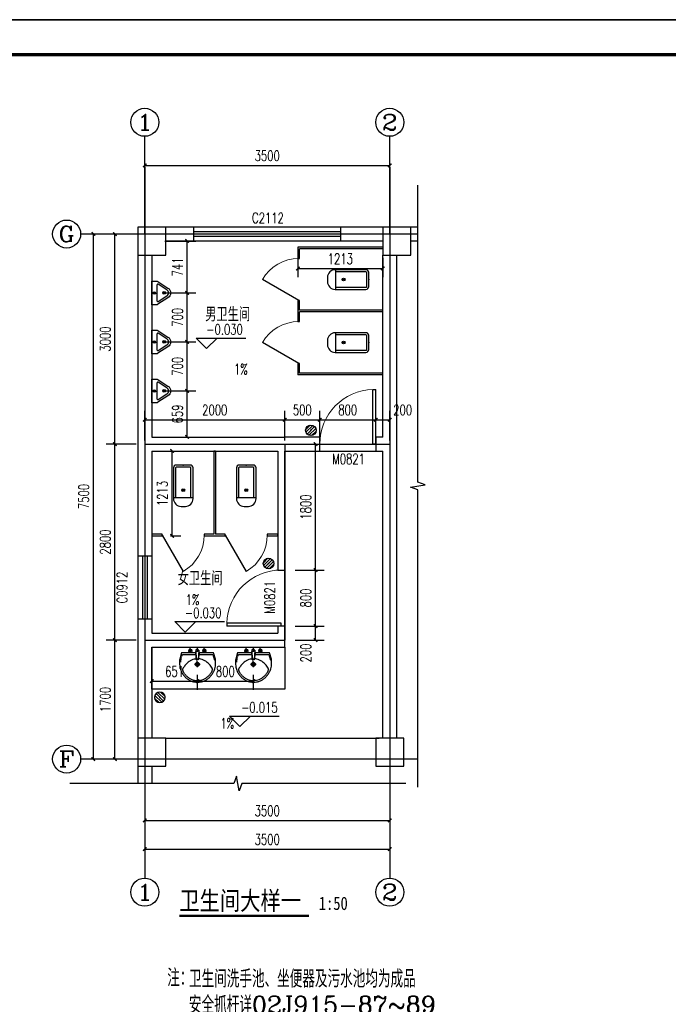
# Model space of a CAD drawing. Header units: inches. Extents: x 224620 to 3435104, y 247406 to 993300.
# Tile 16 of 110: x 272396 to 281661, y 263040 to 277106. Entities that reach past the tile are written whole.
import ezdxf
from ezdxf.enums import TextEntityAlignment as Align

# ---------------------------------------------------------------- set-up
doc = ezdxf.new("R2010")
doc.units = ezdxf.units.IN
doc.header["$MEASUREMENT"] = 0
doc.linetypes.add('CENTER', pattern=[2, 1.25, -0.25, 0.25, -0.25])
doc.linetypes.add('DASH', pattern=[0.35, 0.25, -0.1])
for name, color, linetype in [('AXIS', 3, 'Continuous'), ('AXIS_TEXT', 7, 'Continuous'), ('COLUMN', 9, 'Continuous'), ('DIM_ELEV', 3, 'Continuous'), ('DIM_SYMB', 3, 'Continuous'), ('DOTE', 1, 'CENTER'), ('LATRINE', 6, 'Continuous'), ('LVTRY', 6, 'Continuous'), ('PUB_DIM', 3, 'Continuous'), ('PUB_TEXT', 7, 'Continuous'), ('PUB_TITLE', 4, 'Continuous'), ('WALL', 2, 'Continuous'), ('WINDOW', 4, 'Continuous'), ('WINDOW_TEXT', 7, 'Continuous'), ('x细线', 135, 'Continuous')]:
    doc.layers.add(name, color=color, linetype=linetype)
doc.styles.add('_TCH_AXIS', font='COMPLEX', dxfattribs={"bigfont": 'GBCBIG'})
doc.styles.add('_TCH_DIM', font='SIMPLEX', dxfattribs={"bigfont": 'GBCBIG'})
doc.styles.add('_TCH_DIM_T3', font='SIMPLEX', dxfattribs={"width": 0.705882, "bigfont": 'GBCBIG'})
doc.styles.add('_TCH_LABEL', font='COMPLEX', dxfattribs={"bigfont": 'GBCBIG'})
doc.styles.add('_TCH_WINDOW', font='SIMPLEX', dxfattribs={"height": 3.5, "bigfont": 'GBCBIG'})
doc.styles.add('COMPLEX', font='COMPLEX')
doc.styles.add('HZTXT', font='romans.shx', dxfattribs={"width": 0.7, "height": 500, "bigfont": 'hztxt.shx'})
doc.styles.add('宋体', font='txt', dxfattribs={"width": 0.8})
doc.dimstyles.new('_TCH_ARCH&&50', dxfattribs={"dimtxt": 148.75, "dimasz": 50, "dimexe": 125, "dimexo": 150, "dimgap": 63.125, "dimtad": 1, "dimdec": 0, "dimzin": 0, "dimdsep": 46, "dimtxsty": '_TCH_DIM_T3', "dimblk": 'ARCHTICK', "dimcen": 0.09, "dimclrt": 7, "dimazin": 2, "dimtfac": 1, "dimtdec": 0, "dimtix": 1, "dimtmove": 2, "dimatfit": 3, "dimfxl": 1, "dimtolj": 1, "dimtzin": 0, "dimarcsym": 0})

# ---------------------------------------------------------------- blocks, each defined once
blk = doc.blocks.new('wrtgtg')
at = {"layer": 'PUB_TITLE'}
blk.add_line((-75296, 53559), (8804, 53559), dxfattribs=at)
blk.add_lwpolyline([(-75296, -5841), (8804, -5841), (8804, 53559), (-75296, 53559)], close=True, dxfattribs=at)
at = {"layer": 'PUB_TITLE', "const_width": 100}
blk.add_lwpolyline([(-72796, -4841), (7804, -4841), (7804, 52559), (-72796, 52559)], close=True, dxfattribs=at)
blk = doc.blocks.new('_ArchTick')
at = {"color": 0, "linetype": 'ByBlock', "const_width": 0.4}
blk.add_lwpolyline([(-0.5, -0.5), (0.5, 0.5)], dxfattribs=at)
blk = doc.blocks.new('*D497')
at = {"layer": 'Defpoints', "color": 0}
for p in [(274282, 267899), (274933, 267899), (274933, 267658)]:
    blk.add_point(p, dxfattribs=at)
at = {"layer": 'PUB_DIM', "color": 0, "lineweight": -2}
for p, q in [((274282, 267749), (274282, 267533)), ((274933, 267749), (274933, 267533)), ((274282, 267658), (274933, 267658))]:
    blk.add_line(p, q, dxfattribs=at)
at = {"layer": 'PUB_DIM', "color": 0, "lineweight": -2, "xscale": 50, "yscale": 50, "zscale": 50, "rotation": 180}
blk.add_blockref('_ArchTick', (274282, 267658), dxfattribs=at)
at = {"layer": 'PUB_DIM', "color": 0, "lineweight": -2, "xscale": 50, "yscale": 50, "zscale": 50}
blk.add_blockref('_ArchTick', (274933, 267658), dxfattribs=at)
at = {"layer": 'PUB_DIM', "color": 7, "insert": (274608, 267795), "char_height": 148.8, "attachment_point": 5, "style": '_TCH_DIM_T3'}
blk.add_mtext('\\A1;651', dxfattribs=at)
blk = doc.blocks.new('*D498')
at = {"layer": 'Defpoints', "color": 0}
for p in [(274933, 267899), (275733, 267899), (275733, 267658)]:
    blk.add_point(p, dxfattribs=at)
at = {"layer": 'PUB_DIM', "color": 0, "lineweight": -2}
for p, q in [((274933, 267749), (274933, 267533)), ((275733, 267749), (275733, 267533)), ((274933, 267658), (275733, 267658))]:
    blk.add_line(p, q, dxfattribs=at)
at = {"layer": 'PUB_DIM', "color": 0, "lineweight": -2, "xscale": 50, "yscale": 50, "zscale": 50, "rotation": 180}
blk.add_blockref('_ArchTick', (274933, 267658), dxfattribs=at)
at = {"layer": 'PUB_DIM', "color": 0, "lineweight": -2, "xscale": 50, "yscale": 50, "zscale": 50}
blk.add_blockref('_ArchTick', (275733, 267658), dxfattribs=at)
at = {"layer": 'PUB_DIM', "color": 7, "insert": (275333, 267795), "char_height": 148.8, "attachment_point": 5, "style": '_TCH_DIM_T3'}
blk.add_mtext('\\A1;800', dxfattribs=at)
blk = doc.blocks.new('*D499')
at = {"layer": 'Defpoints', "color": 0}
for p in [(274320, 273944), (274787, 273944), (274320, 273203)]:
    blk.add_point(p, dxfattribs=at)
at = {"layer": 'PUB_DIM', "color": 0, "lineweight": -2}
for p, q in [((274470, 273944), (274912, 273944)), ((274787, 273203), (274787, 273944)), ((274470, 273203), (274912, 273203))]:
    blk.add_line(p, q, dxfattribs=at)
at = {"layer": 'PUB_DIM', "color": 0, "lineweight": -2, "xscale": 50, "yscale": 50, "zscale": 50}
for p, rotation in [((274787, 273944), 90), ((274787, 273203), 270)]:
    blk.add_blockref('_ArchTick', p, dxfattribs=dict(at, rotation=rotation))
at = {"layer": 'PUB_DIM', "color": 7, "insert": (274650, 273573), "char_height": 148.8, "attachment_point": 5, "rotation": 90, "style": '_TCH_DIM_T3'}
blk.add_mtext('\\A1;741', dxfattribs=at)
blk = doc.blocks.new('*D500')
at = {"layer": 'Defpoints', "color": 0}
for p in [(274320, 273203), (274787, 273203), (274320, 272503)]:
    blk.add_point(p, dxfattribs=at)
at = {"layer": 'PUB_DIM', "color": 0, "lineweight": -2}
for p, q in [((274470, 273203), (274912, 273203)), ((274787, 272503), (274787, 273203)), ((274470, 272503), (274912, 272503))]:
    blk.add_line(p, q, dxfattribs=at)
at = {"layer": 'PUB_DIM', "color": 0, "lineweight": -2, "xscale": 50, "yscale": 50, "zscale": 50}
for p, rotation in [((274787, 273203), 90), ((274787, 272503), 270)]:
    blk.add_blockref('_ArchTick', p, dxfattribs=dict(at, rotation=rotation))
at = {"layer": 'PUB_DIM', "color": 7, "insert": (274650, 272853), "char_height": 148.8, "attachment_point": 5, "rotation": 90, "style": '_TCH_DIM_T3'}
blk.add_mtext('\\A1;700', dxfattribs=at)
blk = doc.blocks.new('*D501')
at = {"layer": 'Defpoints', "color": 0}
for p in [(274320, 272503), (274787, 272503), (274320, 271803)]:
    blk.add_point(p, dxfattribs=at)
at = {"layer": 'PUB_DIM', "color": 0, "lineweight": -2}
for p, q in [((274470, 272503), (274912, 272503)), ((274787, 271803), (274787, 272503)), ((274470, 271803), (274912, 271803))]:
    blk.add_line(p, q, dxfattribs=at)
at = {"layer": 'PUB_DIM', "color": 0, "lineweight": -2, "xscale": 50, "yscale": 50, "zscale": 50}
for p, rotation in [((274787, 272503), 90), ((274787, 271803), 270)]:
    blk.add_blockref('_ArchTick', p, dxfattribs=dict(at, rotation=rotation))
at = {"layer": 'PUB_DIM', "color": 7, "insert": (274650, 272153), "char_height": 148.8, "attachment_point": 5, "rotation": 90, "style": '_TCH_DIM_T3'}
blk.add_mtext('\\A1;700', dxfattribs=at)
blk = doc.blocks.new('*D502')
at = {"layer": 'Defpoints', "color": 0}
for p in [(274320, 271803), (274787, 271803), (274320, 271144)]:
    blk.add_point(p, dxfattribs=at)
at = {"layer": 'PUB_DIM', "color": 0, "lineweight": -2}
for p, q in [((274470, 271803), (274912, 271803)), ((274787, 271144), (274787, 271803)), ((274470, 271144), (274912, 271144))]:
    blk.add_line(p, q, dxfattribs=at)
at = {"layer": 'PUB_DIM', "color": 0, "lineweight": -2, "xscale": 50, "yscale": 50, "zscale": 50}
for p, rotation in [((274787, 271803), 90), ((274787, 271144), 270)]:
    blk.add_blockref('_ArchTick', p, dxfattribs=dict(at, rotation=rotation))
at = {"layer": 'PUB_DIM', "color": 7, "insert": (274650, 271473), "char_height": 148.8, "attachment_point": 5, "rotation": 90, "style": '_TCH_DIM_T3'}
blk.add_mtext('\\A1;659', dxfattribs=at)
blk = doc.blocks.new('*D503')
at = {"layer": 'Defpoints', "color": 0}
for p in [(274402, 270944), (274573, 270944), (274402, 269731)]:
    blk.add_point(p, dxfattribs=at)
at = {"layer": 'PUB_DIM', "color": 0, "lineweight": -2}
for p, q in [((274552, 270944), (274698, 270944)), ((274573, 269731), (274573, 270944)), ((274552, 269731), (274698, 269731))]:
    blk.add_line(p, q, dxfattribs=at)
at = {"layer": 'PUB_DIM', "color": 0, "lineweight": -2, "xscale": 50, "yscale": 50, "zscale": 50}
for p, rotation in [((274573, 270944), 90), ((274573, 269731), 270)]:
    blk.add_blockref('_ArchTick', p, dxfattribs=dict(at, rotation=rotation))
at = {"layer": 'PUB_DIM', "color": 7, "insert": (274435, 270337), "char_height": 148.8, "attachment_point": 5, "rotation": 90, "style": '_TCH_DIM_T3'}
blk.add_mtext('\\A1;1213', dxfattribs=at)
blk = doc.blocks.new('*D504')
at = {"layer": 'Defpoints', "color": 0}
for p in [(276370, 273856), (277582, 273856), (277582, 273552)]:
    blk.add_point(p, dxfattribs=at)
at = {"layer": 'PUB_DIM', "color": 0, "lineweight": -2}
for p, q in [((276370, 273706), (276370, 273427)), ((277582, 273706), (277582, 273427)), ((276370, 273552), (277582, 273552))]:
    blk.add_line(p, q, dxfattribs=at)
at = {"layer": 'PUB_DIM', "color": 0, "lineweight": -2, "xscale": 50, "yscale": 50, "zscale": 50, "rotation": 180}
blk.add_blockref('_ArchTick', (276370, 273552), dxfattribs=at)
at = {"layer": 'PUB_DIM', "color": 0, "lineweight": -2, "xscale": 50, "yscale": 50, "zscale": 50}
blk.add_blockref('_ArchTick', (277582, 273552), dxfattribs=at)
at = {"layer": 'PUB_DIM', "color": 7, "insert": (276976, 273690), "char_height": 148.8, "attachment_point": 5, "style": '_TCH_DIM_T3'}
blk.add_mtext('\\A1;1213', dxfattribs=at)
blk = doc.blocks.new('*D505')
at = {"layer": 'Defpoints', "color": 0}
for p in [(276182, 268444), (276621, 268444), (276182, 268244)]:
    blk.add_point(p, dxfattribs=at)
at = {"layer": 'PUB_DIM', "color": 0, "lineweight": -2}
for p, q in [((276332, 268444), (276746, 268444)), ((276621, 268244), (276621, 268444)), ((276332, 268244), (276746, 268244))]:
    blk.add_line(p, q, dxfattribs=at)
at = {"layer": 'PUB_DIM', "color": 0, "lineweight": -2, "xscale": 50, "yscale": 50, "zscale": 50}
for p, rotation in [((276621, 268444), 90), ((276621, 268244), 270)]:
    blk.add_blockref('_ArchTick', p, dxfattribs=dict(at, rotation=rotation))
at = {"layer": 'PUB_DIM', "color": 7, "insert": (276483, 268059), "char_height": 148.8, "attachment_point": 5, "rotation": 90, "style": '_TCH_DIM_T3'}
blk.add_mtext('\\A1;200', dxfattribs=at)
blk = doc.blocks.new('*D506')
at = {"layer": 'Defpoints', "color": 0}
for p in [(276182, 269244), (276621, 269244), (276182, 268444)]:
    blk.add_point(p, dxfattribs=at)
at = {"layer": 'PUB_DIM', "color": 0, "lineweight": -2}
for p, q in [((276332, 269244), (276746, 269244)), ((276621, 268444), (276621, 269244)), ((276332, 268444), (276746, 268444))]:
    blk.add_line(p, q, dxfattribs=at)
at = {"layer": 'PUB_DIM', "color": 0, "lineweight": -2, "xscale": 50, "yscale": 50, "zscale": 50}
for p, rotation in [((276621, 269244), 90), ((276621, 268444), 270)]:
    blk.add_blockref('_ArchTick', p, dxfattribs=dict(at, rotation=rotation))
at = {"layer": 'PUB_DIM', "color": 7, "insert": (276483, 268844), "char_height": 148.8, "attachment_point": 5, "rotation": 90, "style": '_TCH_DIM_T3'}
blk.add_mtext('\\A1;800', dxfattribs=at)
blk = doc.blocks.new('*D507')
at = {"layer": 'Defpoints', "color": 0}
for p in [(276182, 271044), (276621, 271044), (276182, 269244)]:
    blk.add_point(p, dxfattribs=at)
at = {"layer": 'PUB_DIM', "color": 0, "lineweight": -2}
for p, q in [((276332, 271044), (276746, 271044)), ((276621, 269244), (276621, 271044)), ((276332, 269244), (276746, 269244))]:
    blk.add_line(p, q, dxfattribs=at)
at = {"layer": 'PUB_DIM', "color": 0, "lineweight": -2, "xscale": 50, "yscale": 50, "zscale": 50}
for p, rotation in [((276621, 271044), 90), ((276621, 269244), 270)]:
    blk.add_blockref('_ArchTick', p, dxfattribs=dict(at, rotation=rotation))
at = {"layer": 'PUB_DIM', "color": 7, "insert": (276483, 270144), "char_height": 148.8, "attachment_point": 5, "rotation": 90, "style": '_TCH_DIM_T3'}
blk.add_mtext('\\A1;1800', dxfattribs=at)
blk = doc.blocks.new('*D508')
at = {"layer": 'Defpoints', "color": 0}
for p in [(273755, 274044), (274208, 274044), (274208, 271044)]:
    blk.add_point(p, dxfattribs=at)
at = {"layer": 'PUB_DIM', "color": 0, "lineweight": -2}
for p, q in [((274058, 274044), (273630, 274044)), ((273755, 271044), (273755, 274044)), ((274058, 271044), (273630, 271044))]:
    blk.add_line(p, q, dxfattribs=at)
at = {"layer": 'PUB_DIM', "color": 0, "lineweight": -2, "xscale": 50, "yscale": 50, "zscale": 50}
for p, rotation in [((273755, 274044), 90), ((273755, 271044), 270)]:
    blk.add_blockref('_ArchTick', p, dxfattribs=dict(at, rotation=rotation))
at = {"layer": 'PUB_DIM', "color": 7, "insert": (273618, 272544), "char_height": 148.8, "attachment_point": 5, "rotation": 90, "style": '_TCH_DIM_T3'}
blk.add_mtext('\\A1;3000', dxfattribs=at)
blk = doc.blocks.new('*D509')
at = {"layer": 'Defpoints', "color": 0}
for p in [(273755, 271044), (274208, 271044), (274208, 268244)]:
    blk.add_point(p, dxfattribs=at)
at = {"layer": 'PUB_DIM', "color": 0, "lineweight": -2}
for p, q in [((274058, 271044), (273630, 271044)), ((273755, 268244), (273755, 271044)), ((274058, 268244), (273630, 268244))]:
    blk.add_line(p, q, dxfattribs=at)
at = {"layer": 'PUB_DIM', "color": 0, "lineweight": -2, "xscale": 50, "yscale": 50, "zscale": 50}
for p, rotation in [((273755, 271044), 90), ((273755, 268244), 270)]:
    blk.add_blockref('_ArchTick', p, dxfattribs=dict(at, rotation=rotation))
at = {"layer": 'PUB_DIM', "color": 7, "insert": (273618, 269644), "char_height": 148.8, "attachment_point": 5, "rotation": 90, "style": '_TCH_DIM_T3'}
blk.add_mtext('\\A1;2800', dxfattribs=at)
blk = doc.blocks.new('*D510')
at = {"layer": 'Defpoints', "color": 0}
for p in [(273755, 268244), (274208, 268244), (274208, 266544)]:
    blk.add_point(p, dxfattribs=at)
at = {"layer": 'PUB_DIM', "color": 0, "lineweight": -2}
for p, q in [((274058, 268244), (273630, 268244)), ((273755, 266544), (273755, 268244)), ((274058, 266544), (273630, 266544))]:
    blk.add_line(p, q, dxfattribs=at)
at = {"layer": 'PUB_DIM', "color": 0, "lineweight": -2, "xscale": 50, "yscale": 50, "zscale": 50}
for p, rotation in [((273755, 268244), 90), ((273755, 266544), 270)]:
    blk.add_blockref('_ArchTick', p, dxfattribs=dict(at, rotation=rotation))
at = {"layer": 'PUB_DIM', "color": 7, "insert": (273618, 267394), "char_height": 148.8, "attachment_point": 5, "rotation": 90, "style": '_TCH_DIM_T3'}
blk.add_mtext('\\A1;1700', dxfattribs=at)
blk = doc.blocks.new('*D511')
at = {"layer": 'Defpoints', "color": 0}
for p in [(276182, 271392), (274182, 270944), (276182, 270944)]:
    blk.add_point(p, dxfattribs=at)
at = {"layer": 'PUB_DIM', "color": 0, "lineweight": -2}
for p, q in [((274182, 271094), (274182, 271517)), ((276182, 271094), (276182, 271517)), ((274182, 271392), (276182, 271392))]:
    blk.add_line(p, q, dxfattribs=at)
at = {"layer": 'PUB_DIM', "color": 0, "lineweight": -2, "xscale": 50, "yscale": 50, "zscale": 50, "rotation": 180}
blk.add_blockref('_ArchTick', (274182, 271392), dxfattribs=at)
at = {"layer": 'PUB_DIM', "color": 0, "lineweight": -2, "xscale": 50, "yscale": 50, "zscale": 50}
blk.add_blockref('_ArchTick', (276182, 271392), dxfattribs=at)
at = {"layer": 'PUB_DIM', "color": 7, "insert": (275182, 271530), "char_height": 148.8, "attachment_point": 5, "style": '_TCH_DIM_T3'}
blk.add_mtext('\\A1;2000', dxfattribs=at)
blk = doc.blocks.new('*D512')
at = {"layer": 'Defpoints', "color": 0}
for p in [(276682, 271392), (276182, 270944), (276682, 270944)]:
    blk.add_point(p, dxfattribs=at)
at = {"layer": 'PUB_DIM', "color": 0, "lineweight": -2}
for p, q in [((276182, 271094), (276182, 271517)), ((276682, 271094), (276682, 271517)), ((276182, 271392), (276682, 271392))]:
    blk.add_line(p, q, dxfattribs=at)
at = {"layer": 'PUB_DIM', "color": 0, "lineweight": -2, "xscale": 50, "yscale": 50, "zscale": 50, "rotation": 180}
blk.add_blockref('_ArchTick', (276182, 271392), dxfattribs=at)
at = {"layer": 'PUB_DIM', "color": 0, "lineweight": -2, "xscale": 50, "yscale": 50, "zscale": 50}
blk.add_blockref('_ArchTick', (276682, 271392), dxfattribs=at)
at = {"layer": 'PUB_DIM', "color": 7, "insert": (276432, 271530), "char_height": 148.8, "attachment_point": 5, "style": '_TCH_DIM_T3'}
blk.add_mtext('\\A1;500', dxfattribs=at)
blk = doc.blocks.new('*D513')
at = {"layer": 'Defpoints', "color": 0}
for p in [(277482, 271392), (276682, 270944), (277482, 270944)]:
    blk.add_point(p, dxfattribs=at)
at = {"layer": 'PUB_DIM', "color": 0, "lineweight": -2}
for p, q in [((276682, 271094), (276682, 271517)), ((277482, 271094), (277482, 271517)), ((276682, 271392), (277482, 271392))]:
    blk.add_line(p, q, dxfattribs=at)
at = {"layer": 'PUB_DIM', "color": 0, "lineweight": -2, "xscale": 50, "yscale": 50, "zscale": 50, "rotation": 180}
blk.add_blockref('_ArchTick', (276682, 271392), dxfattribs=at)
at = {"layer": 'PUB_DIM', "color": 0, "lineweight": -2, "xscale": 50, "yscale": 50, "zscale": 50}
blk.add_blockref('_ArchTick', (277482, 271392), dxfattribs=at)
at = {"layer": 'PUB_DIM', "color": 7, "insert": (277082, 271530), "char_height": 148.8, "attachment_point": 5, "style": '_TCH_DIM_T3'}
blk.add_mtext('\\A1;800', dxfattribs=at)
blk = doc.blocks.new('*D514')
at = {"layer": 'Defpoints', "color": 0}
for p in [(277682, 271392), (277482, 270944), (277682, 270944)]:
    blk.add_point(p, dxfattribs=at)
at = {"layer": 'PUB_DIM', "color": 0, "lineweight": -2}
for p, q in [((277482, 271094), (277482, 271517)), ((277682, 271094), (277682, 271517)), ((277482, 271392), (277682, 271392))]:
    blk.add_line(p, q, dxfattribs=at)
at = {"layer": 'PUB_DIM', "color": 0, "lineweight": -2, "xscale": 50, "yscale": 50, "zscale": 50, "rotation": 180}
blk.add_blockref('_ArchTick', (277482, 271392), dxfattribs=at)
at = {"layer": 'PUB_DIM', "color": 0, "lineweight": -2, "xscale": 50, "yscale": 50, "zscale": 50}
blk.add_blockref('_ArchTick', (277682, 271392), dxfattribs=at)
at = {"layer": 'PUB_DIM', "color": 7, "insert": (277867, 271530), "char_height": 148.8, "attachment_point": 5, "style": '_TCH_DIM_T3'}
blk.add_mtext('\\A1;200', dxfattribs=at)
blk = doc.blocks.new('*D515')
at = {"layer": 'AXIS', "color": 0, "lineweight": -2}
for p, q in [((274182, 266112), (274182, 265541)), ((277682, 266112), (277682, 265541)), ((274182, 265666), (277682, 265666))]:
    blk.add_line(p, q, dxfattribs=at)
at = {"layer": 'Defpoints', "color": 0}
for p in [(274182, 266262), (277682, 266262), (277682, 265666)]:
    blk.add_point(p, dxfattribs=at)
at = {"layer": 'AXIS', "color": 0, "lineweight": -2, "xscale": 50, "yscale": 50, "zscale": 50, "rotation": 180}
blk.add_blockref('_ArchTick', (274182, 265666), dxfattribs=at)
at = {"layer": 'AXIS', "color": 0, "lineweight": -2, "xscale": 50, "yscale": 50, "zscale": 50}
blk.add_blockref('_ArchTick', (277682, 265666), dxfattribs=at)
at = {"layer": 'AXIS', "color": 7, "insert": (275932, 265804), "char_height": 148.8, "attachment_point": 5, "style": '_TCH_DIM_T3'}
blk.add_mtext('\\A1;3500', dxfattribs=at)
blk = doc.blocks.new('*D516')
at = {"layer": 'AXIS', "color": 0, "lineweight": -2}
for p, q in [((274182, 265703), (274182, 265133)), ((277682, 265703), (277682, 265133)), ((274182, 265258), (277682, 265258))]:
    blk.add_line(p, q, dxfattribs=at)
at = {"layer": 'Defpoints', "color": 0}
for p in [(274182, 265853), (277682, 265853), (277682, 265258)]:
    blk.add_point(p, dxfattribs=at)
at = {"layer": 'AXIS', "color": 0, "lineweight": -2, "xscale": 50, "yscale": 50, "zscale": 50, "rotation": 180}
blk.add_blockref('_ArchTick', (274182, 265258), dxfattribs=at)
at = {"layer": 'AXIS', "color": 0, "lineweight": -2, "xscale": 50, "yscale": 50, "zscale": 50}
blk.add_blockref('_ArchTick', (277682, 265258), dxfattribs=at)
at = {"layer": 'AXIS', "color": 7, "insert": (275932, 265395), "char_height": 148.8, "attachment_point": 5, "style": '_TCH_DIM_T3'}
blk.add_mtext('\\A1;3500', dxfattribs=at)
blk = doc.blocks.new('*D517')
at = {"layer": 'Defpoints', "color": 0}
for p in [(273448, 274044), (273901, 274044), (273901, 266544)]:
    blk.add_point(p, dxfattribs=at)
at = {"layer": 'PUB_DIM', "color": 0, "lineweight": -2}
for p, q in [((273751, 274044), (273323, 274044)), ((273448, 266544), (273448, 274044)), ((273751, 266544), (273323, 266544))]:
    blk.add_line(p, q, dxfattribs=at)
at = {"layer": 'PUB_DIM', "color": 0, "lineweight": -2, "xscale": 50, "yscale": 50, "zscale": 50}
for p, rotation in [((273448, 274044), 90), ((273448, 266544), 270)]:
    blk.add_blockref('_ArchTick', p, dxfattribs=dict(at, rotation=rotation))
at = {"layer": 'PUB_DIM', "color": 7, "insert": (273311, 270294), "char_height": 148.8, "attachment_point": 5, "rotation": 90, "style": '_TCH_DIM_T3'}
blk.add_mtext('\\A1;7500', dxfattribs=at)
blk = doc.blocks.new('*D518')
at = {"layer": 'AXIS', "color": 0, "lineweight": -2}
for p, q in [((274182, 274579), (274182, 275150)), ((277682, 274579), (277682, 275150)), ((274182, 275025), (277682, 275025))]:
    blk.add_line(p, q, dxfattribs=at)
at = {"layer": 'Defpoints', "color": 0}
for p in [(277682, 275025), (274182, 274429), (277682, 274429)]:
    blk.add_point(p, dxfattribs=at)
at = {"layer": 'AXIS', "color": 0, "lineweight": -2, "xscale": 50, "yscale": 50, "zscale": 50, "rotation": 180}
blk.add_blockref('_ArchTick', (274182, 275025), dxfattribs=at)
at = {"layer": 'AXIS', "color": 0, "lineweight": -2, "xscale": 50, "yscale": 50, "zscale": 50}
blk.add_blockref('_ArchTick', (277682, 275025), dxfattribs=at)
at = {"layer": 'AXIS', "color": 7, "insert": (275932, 275162), "char_height": 148.8, "attachment_point": 5, "style": '_TCH_DIM_T3'}
blk.add_mtext('\\A1;3500', dxfattribs=at)
blk = doc.blocks.new('_AXISO')
blk.add_circle((0, 0), 0.5)
at = {"layer": 'AXIS_TEXT', "style": 'COMPLEX', "width": 1.041667}
blk.add_attdef('A', text='', height=0.56, dxfattribs=at).set_placement((-0.25, -0.28), (0.25, -0.28), align=Align.FIT)
blk = doc.blocks.new('$DorLib2D$00000001')
for p, q in [((0.45, 0.975), (0.5, 0.975)), ((0.45, 0), (0.45, 0.975)), ((0.5, 0), (0.5, 0.975)), ((0.5, 0), (0.45, 0))]:
    blk.add_line(p, q)
at = {"lineweight": 13}
blk.add_arc((0.475, 0), 0.975, 91.4693, 180, dxfattribs=at)
blk = doc.blocks.new('$lvtry$00000200')
at = {"color": 0}
for p, q in [((-110, -40, 0), (-110, -470, 0)), ((100, -30, 0), (-100, -30, 0)), ((110, -470, 0), (110, -40, 0))]:
    blk.add_line(p, q, dxfattribs=at)
at = {"color": 0, "elevation": 0}
blk.add_lwpolyline([(100, 0), (-100, 0, 0.414214), (-140, -40), (-140, -480, 0.414214), (-30, -590), (30, -590, 0.414214), (140, -480), (140, -40, 0.414214)], format="xyb", close=True, dxfattribs=at)
blk.add_lwpolyline([(140, -470), (-140, -470)], dxfattribs=at)
at = {"color": 0}
blk.add_circle((0, -359, 0), 20, dxfattribs=at)
for centre, start, end in [((-100, -40, 0), 90, 180), ((100, -40, 0), 0, 90)]:
    blk.add_arc(centre, 10, start, end, dxfattribs=at)
for p in [(0, 0), (0, -359, 0)]:
    blk.add_point(p, dxfattribs=at)
blk = doc.blocks.new('$TCHSYS$APDOOR2D')
blk.add_line((0.5, 0), (0, 0.866))
at = {"lineweight": 13}
blk.add_arc((0.5, 0), 1, 120, 180, dxfattribs=at)
blk = doc.blocks.new('$lvtry$00000219')
at = {"color": 0}
for p, q in [((-124, -91, 0), (-43, -216, 0)), ((-116, -76, 0), (116, -76, 0)), ((43, -216, 0), (124, -91, 0))]:
    blk.add_line(p, q, dxfattribs=at)
at = {"color": 0, "elevation": 0}
blk.add_lwpolyline([(69, -231, -0.57735), (-69, -231), (-162, -88, -0.145378), (-170, -61), (-170, 0), (170, 0), (170, -61, -0.145378), (162, -88)], format="xyb", close=True, dxfattribs=at)
at = {"color": 0}
for centre, radius in [((0, -38, 0), 17.7), ((0, -177, 0), 20)]:
    blk.add_circle(centre, radius, dxfattribs=at)
for centre, radius, start, end in [((-116, -86, 0), 10, 90, 213.0863), ((116, -86, 0), 10, 326.9137, 90), ((0, -191, 0), 50, 210, 330)]:
    blk.add_arc(centre, radius, start, end, dxfattribs=at)
for p in [(0, -38, 0), (0, -177, 0)]:
    blk.add_point(p, dxfattribs=at)
blk = doc.blocks.new('$lvtry$00000192')
for p, q in [((-108, -66, 0), (-109, 3, 0)), ((111, -66, 0), (110, 4, 0)), ((-256, -140, 0), (-246, -114, 0)), ((-236, -86, 0), (-246, -114, 0)), ((-234, -86, 0), (-26, -86, 0)), ((-143, -32, 0), (-74, -31, 0)), ((-29, -62, 0), (-28, -68, 0)), ((-28, -68, 0), (-17, -160, 0)), ((-23, -21, 0), (-17, -160, 0)), ((-22, -40, 0), (1, -40, 0)), ((23, -40, 0), (1, -40, 0)), ((25, -22, 0), (15, -161, 0)), ((30, -62, 0), (15, -161, 0)), ((26, -86, 0), (244, -86, 0)), ((76, -31, 0), (145, -31, 0)), ((244, -86, 0), (272, -164, 0)), ((244, -86, 0), (264, -140, 0)), ((-256, -140, 0), (-264, -185, 0)), ((-264, -185, 0), (-264, -190, 0)), ((-42, -220, 0), (44, -219, 0)), ((-17, -151, 0), (-1, -151, 0)), ((-17, -160, 0), (-1, -160, 0)), ((16, -151, 0), (-1, -151, 0)), ((15, -161, 0), (-1, -160, 0)), ((1, -263, 0), (0, -177, 0))]:
    blk.add_line(p, q)
at = {"elevation": 0}
blk.add_lwpolyline([(-29, -62), (-249, -62), (-276, -148, 0.044851), (-281, -206, 0.06689), (-276, -244, 0.023023), (-257, -305, 0.044853), (-243, -334, 0.043799), (-214, -374, 0.044001), (-179, -408, 0.042834), (-139, -435, 0.043018), (-94, -456, 0.042273), (-46, -468, 0.042347), (3, -472, 0.04234), (52, -468, 0.042268), (100, -456, 0.043003), (145, -436, 0.042821), (186, -409, 0.043985), (221, -375, 0.043782), (250, -335, 0.044843), (274, -286, 0.059205), (284, -246, 0.030672), (287, -189, 0.04375), (284, -150), (284, -150), (284, -148), (256, -62), (30, -62), (30, -59), (25, -22), (1, -21), (-23, -21), (-29, -58)], format="xyb", close=True, dxfattribs=at)
for centre, radius in [((-108, -32, 0), 23.8), ((-108, -32, 0), 14.2), ((110, -31, 0), 23.8), ((110, -31, 0), 14.2), ((1, -220, 0), 28.5), ((1, -220, 0), 19)]:
    blk.add_circle(centre, radius)
for centre, radius, start, end in [((0, -10, 0), 6.83, 79.8328, 278.7823), ((2, -10, 0), 6.83, 259.8328, 98.7823), ((7, -422, 0), 271, 137.4608, 149.5466), ((186, -586, 0), 514, 131.4907, 137.4608), ((-23, -350, 0), 199, 122.0285, 131.4907), ((-5, -378, 0), 232, 111.757, 122.0285), ((8, -413, 0), 269, 102.1867, 111.757), ((-38, -199, 0), 51, 92.3066, 102.1867), ((-31, -377, 0), 229, 87.3151, 92.3066), ((42, -362, 0), 216, 92.3066, 95.9177), ((35, -183, 0), 37.4, 84.4115, 92.3066), ((19, -341, 0), 196, 72.8891, 84.4115), ((-5, -420, 0), 279, 63.1741, 72.8891), ((42, -328, 0), 175, 53.2408, 63.1741), ((-199, -650, 0), 577, 47.667, 53.2408), ((6, -425, 0), 273, 33.1938, 47.667), ((-208, -295, 0), 22, 149.5466, 185.8883), ((-197, -294, 0), 33.4, 185.8883, 200.4186), ((-121, -266, 0), 114, 200.4186, 208.9861), ((-48, -226, 0), 198, 208.9861, 220.7228), ((9, -177, 0), 272, 220.7228, 230.792), ((2, -185, 0), 262, 230.792, 240.6116), ((5, -185, 0), 262, 299.0751, 308.8916), ((6, -186, 0), 261, 308.8916, 318.9572), ((31, -208, 0), 228, 318.9572, 329.6928), ((131, -266, 0), 112, 329.6928, 339.2553), ((211, -291, 0), 27.9, 352.9103, 33.1938), ((189, -288, 0), 49.9, 339.2553, 352.9103), ((2, -186, 0), 261, 240.6116, 250.459), ((4, -179, 0), 268, 250.459, 260.1468), ((4, -180, 0), 267, 260.1468, 269.8461), ((4, -180, 0), 267, 269.8461, 279.544), ((4, -179, 0), 268, 279.544, 289.2308), ((6, -186, 0), 261, 289.2308, 299.0751)]:
    blk.add_arc(centre, radius, start, end)
for p in [(1, -40, 0), (1, -220, 0)]:
    blk.add_point(p)
blk = doc.blocks.new('$lvtry$00000171')
for p, q in [((-74, 11), (-11, 74)), ((-70, -27), (27, 70)), ((-53, -53), (53, 53)), ((-27, -70), (70, 27)), ((11, -74), (74, -11))]:
    blk.add_line(p, q)
blk.add_circle((0, 0), 75)
blk.add_point((0, 0))

msp = doc.modelspace()

# ---------------------------------------------------------------- linework, layer by layer
at = {"layer": 'AXIS'}
for p, q in [((274182.4, 274039.4, 0), (274182.4, 275439.6, 0)), ((277682.4, 274039.4, 0), (277682.4, 275439.6, 0)), ((274240, 274043.7), (273266.2, 274043.7)), ((274240, 266543.7), (273266.2, 266543.7)), ((274182.4, 266242.6, 0), (274182.4, 264842.5, 0)), ((277682.4, 266242.6, 0), (277682.4, 264842.5, 0))]:
    msp.add_line(p, q, dxfattribs=at)
for centre in [(274182.4, 275639.6), (277682.4, 275639.6), (274182.4, 264642.5), (277682.4, 264642.5)]:
    msp.add_circle(centre, 200, dxfattribs=at)
at = {"layer": 'COLUMN'}
for p, q in [((274482.4, 274143.7), (274082.4, 274143.7)), ((274082.4, 274143.7), (274082.4, 273743.7)), ((274482.4, 273743.7), (274482.4, 274143.7)), ((277982.4, 274143.7), (277582.4, 274143.7)), ((277582.4, 274143.7), (277582.4, 273743.7)), ((277982.4, 273743.7), (277982.4, 274143.7)), ((274082.4, 273743.7), (274482.4, 273743.7)), ((277582.4, 273743.7), (277982.4, 273743.7)), ((274482.4, 266843.7), (274082.4, 266843.7)), ((274082.4, 266843.7), (274082.4, 266443.7)), ((274482.4, 266443.7), (274482.4, 266843.7)), ((277882.4, 266843.7), (277482.4, 266843.7)), ((277482.4, 266843.7), (277482.4, 266443.7)), ((277882.4, 266443.7), (277882.4, 266843.7)), ((274082.4, 266443.7), (274482.4, 266443.7)), ((277482.4, 266443.7), (277882.4, 266443.7))]:
    msp.add_line(p, q, dxfattribs=at)
at = {"layer": 'DIM_ELEV'}
for p, q in [((275064.8, 272407.2), (274914.8, 272557.2)), ((274914.8, 272557.2), (275626.9, 272557.2)), ((275064.8, 272407.2), (275214.8, 272557.2)), ((274759.5, 268357.7), (274609.5, 268507.7)), ((274609.5, 268507.7), (275321.6, 268507.7)), ((274759.5, 268357.7), (274909.5, 268507.7)), ((275541.3, 267007.1), (275391.3, 267157.1)), ((275391.3, 267157.1), (276103.3, 267157.1)), ((275541.3, 267007.1), (275691.3, 267157.1))]:
    msp.add_line(p, q, dxfattribs=at)
at = {"layer": 'DIM_SYMB'}
for points in [[(278082.4, 266143.7), (278082.4, 270387.5), (277977.4, 270425.7), (278187.4, 270462.7), (278082.4, 270500), (278082.4, 274743.7)], [(277913.4, 266193.7), (275568, 266193.7), (275529.8, 266088.7), (275492.8, 266298.7), (275455.5, 266193.7), (273110.1, 266193.7)]]:
    msp.add_lwpolyline(points, dxfattribs=at)
for points in [[(275712.9, 272116.9, 0, 0, 0), (276072.6, 271814.1, 40, 0, 0), (276187.3, 271717.5, 0, 0, 0)], [(274974.3, 268897.8, 0, 0, 0), (275279.9, 269013.5, 40, 0, 0), (275420.2, 269066.6, 0, 0, 0)], [(275178.4, 267027.4, 0, 0, 0), (274688.4, 267265, 40, 0, 0), (274553.4, 267330.4, 0, 0, 0)]]:
    msp.add_lwpolyline(points, format="xyseb", dxfattribs=at)
at = {"layer": 'DIM_SYMB', "const_width": 35}
msp.add_lwpolyline([(274675, 264303.5), (276529, 264303.5)], dxfattribs=at)
at = {"layer": 'DOTE'}
for p, q in [((274182.4, 275000.8, 0), (274182.4, 265320.4, 0)), ((277682.4, 275000.8, 0), (277682.4, 265320.4, 0)), ((278082.4, 274043.7, 0), (273283.9, 274043.7, 0)), ((274182.4, 271043.7), (277682.4, 271043.7)), ((276182.4, 271043.7), (276182.4, 268243.7)), ((274182.4, 268243.7), (276182.4, 268243.7)), ((278082.4, 266543.7, 0), (273283.9, 266543.7, 0))]:
    msp.add_line(p, q, dxfattribs=at)
at = {"layer": 'LATRINE'}
for p, q in [((277582.4, 273856.2), (276369.9, 273856.2)), ((276369.9, 273856.2), (276369.9, 273693.7)), ((277582.4, 273831.2), (276394.9, 273831.2)), ((276394.9, 273693.7), (276394.9, 273831.2)), ((276369.9, 273693.7), (276394.9, 273693.7)), ((276394.9, 273093.7), (276369.9, 273093.7)), ((276369.9, 273093.7), (276369.9, 272943.7)), ((276394.9, 272956.2), (276394.9, 273093.7)), ((276369.9, 272943.7), (276369.9, 272793.7)), ((277582.4, 272956.2), (276394.9, 272956.2)), ((277582.4, 272931.2), (276394.9, 272931.2)), ((276394.9, 272793.7), (276394.9, 272931.2)), ((277582.4, 272931.2), (277582.4, 272956.2)), ((276369.9, 272793.7), (276394.9, 272793.7)), ((276394.9, 272193.7), (276369.9, 272193.7)), ((276369.9, 272193.7), (276369.9, 272031.2)), ((276394.9, 272056.2), (276394.9, 272193.7)), ((277582.4, 272031.2), (276369.9, 272031.2)), ((277582.4, 272056.2), (276394.9, 272056.2)), ((277582.4, 272031.2), (277582.4, 272056.2)), ((275169.9, 270943.7), (275169.9, 269756.2)), ((275194.9, 270943.7), (275169.9, 270943.7)), ((275194.9, 270943.7), (275194.9, 269756.2)), ((274432.4, 269756.2), (274282.4, 269756.2)), ((274282.4, 269756.2), (274282.4, 269731.2)), ((274282.4, 269731.2), (274432.4, 269731.2)), ((274432.4, 269731.2), (274432.4, 269756.2)), ((275169.9, 269756.2), (275032.4, 269756.2)), ((275032.4, 269756.2), (275032.4, 269731.2)), ((275032.4, 269731.2), (275182.4, 269731.2)), ((275182.4, 269731.2), (275332.4, 269731.2)), ((275332.4, 269756.2), (275194.9, 269756.2)), ((275332.4, 269731.2), (275332.4, 269756.2)), ((276082.4, 269756.2), (275932.4, 269756.2)), ((275932.4, 269756.2), (275932.4, 269731.2)), ((275932.4, 269731.2), (276082.4, 269731.2)), ((276082.4, 269731.2), (276082.4, 269756.2))]:
    msp.add_line(p, q, dxfattribs=at)
at = {"layer": 'LVTRY'}
msp.add_lwpolyline([(274282.4, 268143.7), (276182.4, 268143.7), (276182.4, 267543.7), (274282.4, 267543.7)], close=True, dxfattribs=at)
at = {"layer": 'WALL'}
for p, q in [((277582.4, 274143.7), (274482.4, 274143.7)), ((278082.4, 274143.7), (277982.4, 274143.7)), ((278082.4, 273943.7), (278082.4, 274143.7)), ((277582.4, 273943.7), (274482.4, 273943.7)), ((278082.4, 273943.7), (277982.4, 273943.7)), ((274082.4, 273743.7), (274082.4, 271043.7)), ((274282.4, 273743.7), (274282.4, 271143.7)), ((277582.4, 271143.7), (277582.4, 273743.7)), ((277782.4, 271043.7), (277782.4, 273743.7)), ((274082.4, 271043.7), (274082.4, 268243.7)), ((274282.4, 271143.7), (276182.4, 271143.7)), ((276682.4, 271143.7), (276182.4, 271143.7)), ((276682.4, 270943.7), (276682.4, 271143.7)), ((277582.4, 271143.7), (277482.4, 271143.7)), ((277482.4, 271143.7), (277482.4, 270943.7)), ((277782.4, 266843.7), (277782.4, 271043.7)), ((274282.4, 270943.7), (276082.4, 270943.7)), ((274282.4, 270943.7), (274282.4, 268343.7)), ((276082.4, 270943.7), (276082.4, 269243.7)), ((276182.4, 270943.7), (276682.4, 270943.7)), ((276182.4, 269243.7), (276182.4, 270943.7)), ((277482.4, 270943.7), (277582.4, 270943.7)), ((277582.4, 266843.7), (277582.4, 270943.7)), ((276082.4, 269243.7), (276182.4, 269243.7)), ((276182.4, 268443.7), (276082.4, 268443.7)), ((276082.4, 268443.7), (276082.4, 268343.7)), ((276182.4, 268143.7), (276182.4, 268443.7)), ((274082.4, 268243.7), (274082.4, 266843.7)), ((274282.4, 268343.7), (276082.4, 268343.7)), ((274282.4, 268143.7), (276182.4, 268143.7)), ((274282.4, 268143.7), (274282.4, 266843.7)), ((274082.4, 266443.7), (274082.4, 266193.7)), ((274282.4, 266443.7), (274282.4, 266193.7)), ((274282.4, 266193.7), (274082.4, 266193.7))]:
    msp.add_line(p, q, dxfattribs=at)
at = {"layer": 'WINDOW', "linetype": 'DASH'}
for p, q in [((274882.4, 273943.7, 900), (274882.4, 274143.7, 900)), ((276982.4, 273943.7, 900), (276982.4, 274143.7, 900)), ((276982.4, 274077.1, 900), (274882.4, 274077.1, 900)), ((276982.4, 274010.4, 900), (274882.4, 274010.4, 900)), ((274282.4, 269443.7, 900), (274082.4, 269443.7, 900)), ((274149.1, 269443.7, 900), (274149.1, 268543.7, 900)), ((274215.7, 269443.7, 900), (274215.7, 268543.7, 900)), ((274282.4, 268543.7, 900), (274082.4, 268543.7, 900))]:
    msp.add_line(p, q, dxfattribs=at)
at = {"layer": 'WINDOW'}
for p, q in [((276682.4, 270943.7), (277482.4, 270943.7)), ((276182.4, 268443.7), (276182.4, 269243.7))]:
    msp.add_line(p, q, dxfattribs=at)
at = {"layer": 'x细线'}
msp.add_line((274482.4, 266843.7), (277531.8, 266843.7), dxfattribs=at)

# ---------------------------------------------------------------- block references
at = {"xscale": 0.5, "yscale": 0.5, "zscale": 0.5}
msp.add_blockref('wrtgtg', (288456.9, 250326.3), dxfattribs=at)
at = {"layer": 'AXIS'}
ref = msp.add_blockref('_AXISO', (273066.2, 274043.7), dxfattribs=dict(at, xscale=400, yscale=400, zscale=400))
ref.add_attrib('A', 'G', dxfattribs={"layer": 'AXIS_TEXT', "height": 226.3, "style": '_TCH_AXIS', "width": 1.4}).set_placement((272953.1, 273930.6), (273179.4, 273930.6), align=Align.FIT)
ref = msp.add_blockref('_AXISO', (273066.2, 266543.7), dxfattribs=dict(at, xscale=400, yscale=400, zscale=400))
ref.add_attrib('A', 'F', dxfattribs={"layer": 'AXIS_TEXT', "height": 226.3, "style": '_TCH_AXIS', "width": 1.615385}).set_placement((272953.1, 266430.6), (273179.4, 266430.6), align=Align.FIT)
at = {"layer": 'LATRINE', "xscale": 600, "zscale": 25}
for p, yscale, rotation in [((276382.4, 273393.7), -600, 270), ((276382.4, 272493.7), -600, 270), ((274732.4, 269743.7), 600, 180), ((275632.4, 269743.7), 600, 180)]:
    msp.add_blockref('$TCHSYS$APDOOR2D', p, dxfattribs=dict(at, yscale=yscale, rotation=rotation))
at = {"layer": 'LVTRY'}
for name, p, rotation in [('$lvtry$00000200', (277382.4, 273393.7), 270), ('$lvtry$00000219', (274282.4, 273202.7), 90), ('$lvtry$00000219', (274282.4, 272502.7), 90), ('$lvtry$00000200', (277382.4, 272493.7), 270), ('$lvtry$00000219', (274282.4, 271802.7), 90)]:
    msp.add_blockref(name, p, dxfattribs=dict(at, rotation=rotation))
for name, p in [('$lvtry$00000171', (276555.2, 271240.3)), ('$lvtry$00000200', (274732.4, 270743.7)), ('$lvtry$00000200', (275632.4, 270743.7)), ('$lvtry$00000171', (275950.5, 269337.4))]:
    msp.add_blockref(name, p, dxfattribs=at)
at = {"layer": 'LVTRY', "xscale": 0.9107142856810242, "yscale": 1.023255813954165}
for p in [(274932.4, 268123.7), (275732.4, 268123.7)]:
    msp.add_blockref('$lvtry$00000192', p, dxfattribs=at)
at = {"layer": 'LVTRY', "yscale": -1, "rotation": 180.0000000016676}
msp.add_blockref('$lvtry$00000171', (274397.5, 267425.4), dxfattribs=at)
at = {"layer": 'WINDOW'}
ref = msp.add_blockref('$DorLib2D$00000001', (277082.4, 271043.7), dxfattribs=dict(at, xscale=800, yscale=800, zscale=800))
ref.add_attrib('A', 'M0821', (276859.9, 270756.4), dxfattribs={"layer": 'WINDOW_TEXT', "height": 148.75, "style": '_TCH_WINDOW', "width": 0.705882})
ref = msp.add_blockref('$DorLib2D$00000001', (276132.4, 268843.7), dxfattribs=dict(at, xscale=-800, yscale=800, zscale=-800, rotation=90))
ref.add_attrib('A', 'M0821', (276042.7, 268621.2), dxfattribs={"layer": 'WINDOW_TEXT', "height": 148.75, "rotation": 90, "style": '_TCH_WINDOW', "width": 0.705882})

# ---------------------------------------------------------------- texts
at = {"layer": 'AXIS_TEXT', "style": '_TCH_AXIS'}
for s, width, p, p2 in [('1', 4.2, (274069.2, 275526.5), (274295.5, 275526.5)), ('2', 1.5, (277569.2, 275526.5), (277795.5, 275526.5)), ('1', 4.2, (274069.2, 264529.4), (274295.5, 264529.4)), ('2', 1.5, (277569.2, 264529.4), (277795.5, 264529.4))]:
    msp.add_text(s, height=226.3, dxfattribs=dict(at, width=width)).set_placement(p, p2, align=Align.FIT)
at = {"layer": 'PUB_TEXT'}
for s, height, style, width, p in [('男卫生间', 200, 'HZTXT', 0.8, (275046.3, 272795.9)), ('-0.030', 148.75, '_TCH_DIM', 0.705882, (275061.9, 272607.3)), ('1%%%', 148.75, '_TCH_DIM', 0.705882, (275455.3, 272038.6)), ('女卫生间', 200, 'HZTXT', 0.8, (274652.9, 269024.4, 0)), ('1%%%', 148.75, '_TCH_DIM', 0.705882, (274765, 268745)), ('-0.030', 148.75, '_TCH_DIM', 0.705882, (274756.6, 268557.7)), ('-0.015', 148.75, '_TCH_DIM', 0.705882, (275558.3, 267207.2)), ('1%%%', 148.75, '_TCH_DIM', 0.705882, (275262.4, 266978.4)), ('卫生间大样一', 265.82, '宋体', 0.8, (274675, 264388.1, 0)), ('1:50', 189.87, '宋体', 0.8, (276669, 264388.1, 0))]:
    msp.add_text(s, height=height, dxfattribs=dict(at, style=style, width=width)).set_placement(p)
at = {"layer": 'PUB_TEXT', "style": '_TCH_LABEL'}
for s, p in [('注：', (274503.3, 263294.6)), ('卫生间洗手池、坐便器及污水池均为成品', (274813.4, 263279.7)), ('安全抓杆详02J915-87~89', (274813.4, 262907.6))]:
    msp.add_text(s, height=250, dxfattribs=at).set_placement(p)
at = {"layer": 'WINDOW_TEXT', "style": '_TCH_WINDOW', "width": 0.705882}
msp.add_text('C2112', height=148.75, dxfattribs=at).set_placement((275714.9, 274199.5))
msp.add_text('C0912', height=148.75, rotation=90, dxfattribs=at).set_placement((273932.7, 268766.2))

# ---------------------------------------------------------------- dimensions: what is measured, and where the dimension line sits
at = {"layer": 'AXIS'}
for p1, p2, distance, picture, middle in [((274182.4, 274429.2), (277682.4, 274429.2), 595.3, '*D518', (275932.4, 275162)), ((274182.4, 266261.7), (277682.4, 266261.7), -595.3, '*D515', (275932.4, 265803.9)), ((274182.4, 265852.9), (277682.4, 265852.9), -595.3, '*D516', (275932.4, 265395.1))]:
    dim = msp.add_aligned_dim(p1=p1, p2=p2, distance=distance, dimstyle='_TCH_ARCH&&50', dxfattribs=at)
    dim.commit()
    dim.dimension.update_dxf_attribs({"geometry": picture, "text_midpoint": middle})
at = {"layer": 'PUB_DIM'}
for p1, p2, distance, picture, middle in [((273900.8, 266543.7), (273900.8, 274043.7), 452.6, '*D517', (273310.7, 270293.7)), ((274207.7, 271043.7), (274207.7, 274043.7), 452.6, '*D508', (273617.5, 272543.7)), ((274320.4, 273202.7), (274320.4, 273943.7), -466.6, '*D499', (274649.5, 273573.2)), ((276369.8846204, 273856.2352543), (277582.3846204, 273856.2352543), -303.9003156, '*D504', (276976.1346204, 273689.8349388)), ((274320.4, 272502.7), (274320.4, 273202.7), -466.6, '*D500', (274649.5, 272852.7)), ((274320.4, 271802.7), (274320.4, 272502.7), -466.6, '*D501', (274649.5, 272152.7)), ((274320.4, 271143.7), (274320.4, 271802.7), -466.6, '*D502', (274649.5, 271473.2)), ((274182.4, 270944.2), (276182.4, 270944.2), 448.2, '*D511', (275182.4, 271529.9)), ((276182.4, 270944.2), (276682.4, 270944.2), 448.2, '*D512', (276432.4, 271529.9)), ((276682.4, 270944.2), (277482.4, 270944.2), 448.2, '*D513', (277082.4, 271529.9)), ((274207.7, 268243.7), (274207.7, 271043.7), 452.6, '*D509', (273617.5, 269643.7)), ((276182.4, 269243.7), (276182.4, 271043.7), -438.3, '*D507', (276483.2, 270143.7)), ((274401.7814119, 269731.2352543), (274401.7814119, 270943.7352543), -170.772754, '*D503', (274435.0541659, 270337.4852543)), ((276182.4, 268443.7), (276182.4, 269243.7), -438.3, '*D506', (276483.2, 268843.7)), ((274207.7, 266543.7), (274207.7, 268243.7), 452.6, '*D510', (273617.5, 267393.7)), ((274282.4, 267898.7), (274933.2, 267898.7), -241.1, '*D497', (274607.8, 267795.2)), ((274933.2, 267898.7), (275733.2, 267898.7), -241.1, '*D498', (275333.2, 267795.2))]:
    dim = msp.add_aligned_dim(p1=p1, p2=p2, distance=distance, dimstyle='_TCH_ARCH&&50', dxfattribs=at)
    dim.commit()
    dim.dimension.update_dxf_attribs({"geometry": picture, "text_midpoint": middle})
for base, p1, p2, angle, picture, middle in [((277682.4, 271392.4), (277482.4, 270944.2), (277682.4, 270944.2), 0, '*D514', (277867.4, 271529.9)), ((276620.7, 268443.7), (276182.4, 268243.7), (276182.4, 268443.7), 90, '*D505', (276483.2, 268058.7))]:
    dim = msp.add_linear_dim(base=base, p1=p1, p2=p2, angle=angle, dimstyle='_TCH_ARCH&&50', dxfattribs=at)
    dim.commit()
    dim.dimension.update_dxf_attribs({"geometry": picture, "text_midpoint": middle, "dimtype": 161})

doc.saveas('drawing.dxf')
